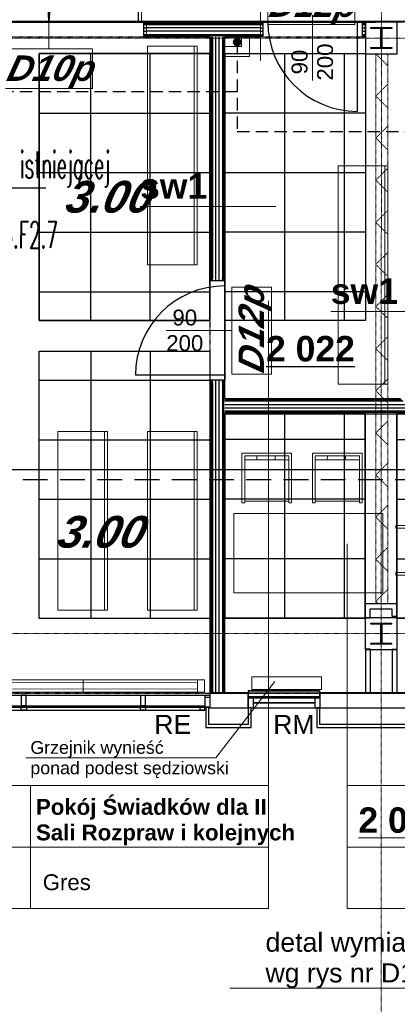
# Model space of a CAD drawing. Header units: millimetres. Extents: x -8838 to 31257, y -6224 to 3754.
# Tile 79 of 185: x 2123 to 2503, y -5637 to -4645. Entities that reach past the tile are written whole.
import ezdxf
from ezdxf.enums import TextEntityAlignment as Align

# ---------------------------------------------------------------- set-up
doc = ezdxf.new("R2010")
doc.units = ezdxf.units.MM
doc.header["$LTSCALE"] = 10
doc.header["$MEASUREMENT"] = 0
for name, pattern in [('DASHED', [0.75, 0.5, -0.25]), ('HIDDEN', [0.375, 0.25, -0.125]), ('rzut 2 pietra$0$ArchiTECH.PC 1. Line Type', [0.004, 0.003, -0.001]), ('rzut 2 pietra$0$ArchiTECH.PC 3. Line Type', [0.0013, 0.0003, -0.001]), ('rzut 2 pietra$0$ArchiTECH.PC 4. Line Type', [0.0028, 0.0003, -0.0025]), ('rzut 2 pietra$0$ArchiTECH.PC 5. Line Type', [0.0053, 0.003, -0.001, 0.0003, -0.001]), ('rzut 2 pietra$0$ArchiTECH.PC Solid Line Type', [0]), ('SUFIT_2 PIETRO$0$ArchiTECH.PC 1. Line Type', [0.004, 0.003, -0.001]), ('SUFIT_2 PIETRO$0$ArchiTECH.PC Solid Line Type', [0])]:
    doc.linetypes.add(name, pattern=pattern)
for name, color, linetype, lineweight in [('_Etap_5_opis', 7, 'CONTINUOUS', 30), ('IS_ARCH', 254, 'CONTINUOUS', 18), ('IS_FREON_GAZ', 22, 'DASHED', 30), ('IS_HC_FREON_CIECZ', 22, 'CONTINUOUS', 30), ('IS_UWAGI', 40, 'CONTINUOUS', 18)]:
    doc.layers.add(name, color=color, linetype=linetype, lineweight=lineweight)
for name, color, linetype in [('IS_WK_KAN_SKROPLINY', 103, 'HIDDEN'), ('SUFIT_2 PIETRO$0$ELEM KONSTRUKCJI - inwent', 254, 'CONTINUOUS'), ('SUFIT_2 PIETRO$0$INWENTARYZACJA', 254, 'CONTINUOUS'), ('SUFIT_2 PIETRO$0$Kalka 1', 254, 'CONTINUOUS'), ('SUFIT_2 PIETRO$0$Layer79', 254, 'CONTINUOUS'), ('SUFIT_2 PIETRO$0$nr pom PB', 254, 'CONTINUOUS'), ('SUFIT_2 PIETRO$0$sciany projektowane', 254, 'CONTINUOUS'), ('SUFIT_2 PIETRO$0$SUFIT NOWY 39', 254, 'CONTINUOUS'), ('SUFIT_2 PIETRO$0$TYP SUFITÓW_NOWYCH', 254, 'CONTINUOUS')]:
    doc.layers.add(name, color=color, linetype=linetype)
doc.styles.add('romans1', font='simplex.shx', dxfattribs={"width": 0.8})
doc.styles.add('rzut 2 pietra$0$ArchiTECHStyle1', font='arial.ttf', dxfattribs={"height": 0.16})
doc.styles.add('rzut 2 pietra$0$ArchiTECHStyle2', font='arialbd.ttf', dxfattribs={"height": 0.192})
doc.styles.add('rzut 2 pietra$0$ArchiTECHStyle4', font='arialbi.ttf', dxfattribs={"oblique": 15, "height": 0.256})
doc.styles.add('SUFIT_2 PIETRO$0$ArchiTECHStyle1', font='arialbi.ttf', dxfattribs={"oblique": 15, "height": 0.32})
doc.styles.add('SUFIT_2 PIETRO$0$ArchiTECHStyle3', font='arialbd.ttf', dxfattribs={"height": 0.384})

msp = doc.modelspace()

# ---------------------------------------------------------------- hatches: boundary and pattern name
at = {"layer": 'IS_WK_KAN_SKROPLINY', "linetype": 'ByBlock', "lineweight": 30, "ltscale": 3}
msp.add_hatch(color=256, dxfattribs=at).paths.add_polyline_path([(2345.92, -4667.61, 1), (2338.42, -4667.61, 1)])

# ---------------------------------------------------------------- linework, layer by layer
at = {"layer": '_Etap_5_opis'}
msp.add_line((2021.68, -4814.27), (2149.57, -4814.27), dxfattribs=at)
at = {"layer": 'IS_ARCH', "linetype": 'rzut 2 pietra$0$ArchiTECH.PC 5. Line Type'}
for p, q in [((2487.47, -3083.97), (2487.16, -6166.26)), ((-3569.55, -4662.89), (8377.9, -4664.09)), ((-3569.09, -5262.89), (7882.41, -5264.04))]:
    msp.add_line(p, q, dxfattribs=at)
at = {"layer": 'IS_ARCH', "linetype": 'rzut 2 pietra$0$ArchiTECH.PC Solid Line Type'}
for p, q in [((2365.73, -4686.25), (2365.73, -4549.5)), ((2245.74, -4647.35), (2245.74, -4554.35)), ((2152.74, -4674.35), (2152.74, -4602.35)), ((2373.06, -4649.85), (2373.06, -4609.85)), ((2460.64, -4609.85), (2460.64, -4649.85)), ((2418.06, -4640.62), (2418.06, -4706.32)), ((2054.74, -4647.35), (2250.74, -4647.35)), ((2250.74, -4647.35), (2054.74, -4647.35)), ((2054.74, -4647.35), (2250.74, -4647.35)), ((2252.74, -4647.35), (2250.74, -4647.35)), ((2250.74, -4647.35), (2250.74, -4648.6)), ((2250.74, -4648.6), (2252.74, -4648.6)), ((2250.74, -4648.6), (2250.74, -4649.85)), ((2250.74, -4649.85), (2252.74, -4649.85)), ((2250.74, -4649.85), (2250.74, -4652.35)), ((2366.06, -4647.35), (2252.74, -4647.35)), ((2252.74, -4648.6), (2366.06, -4648.6)), ((2252.74, -4649.85), (2366.06, -4649.85)), ((2366.06, -4647.35), (2368.06, -4647.35)), ((2366.06, -4648.6), (2368.06, -4648.6)), ((2366.06, -4649.85), (2368.06, -4649.85)), ((2368.06, -4647.35), (2368.06, -4648.6)), ((2368.06, -4647.35), (2468.06, -4647.35)), ((2468.06, -4647.35), (2368.06, -4647.35)), ((2468.06, -4647.35), (2368.06, -4647.35)), ((2368.06, -4648.6), (2368.06, -4649.85)), ((2368.06, -4649.85), (2368.06, -4652.35)), ((2460.64, -4649.85), (2373.06, -4649.85)), ((2463.06, -4647.35), (2463.06, -4737.35)), ((2470.06, -4647.35), (2468.06, -4647.35)), ((2468.06, -4647.35), (2468.06, -4648.6)), ((2468.06, -4648.6), (2470.06, -4648.6)), ((2468.06, -4648.6), (2468.06, -4649.85)), ((2468.06, -4649.85), (2470.06, -4649.85)), ((2468.06, -4649.85), (2468.06, -4652.35)), ((2471.24, -4647.35), (2470.06, -4647.35)), ((2470.06, -4648.6), (2471.24, -4648.6)), ((2470.06, -4649.85), (2471.24, -4649.85)), ((2471.24, -4662.35), (2471.24, -4647.35)), ((2503.24, -4647.42), (2471.24, -4647.42)), ((2471.24, -4647.42), (2471.24, -4679.42)), ((2503.24, -4647.42), (2471.24, -4647.42)), ((2471.24, -4647.42), (2471.24, -4679.42)), ((2503.24, -4679.42), (2503.24, -4647.42)), ((2503.24, -4647.42), (2503.24, -4647.42)), ((2503.24, -4679.42), (2503.24, -4647.42)), ((2503.24, -4647.42), (2503.24, -4647.42)), ((2250.74, -4652.35), (2250.74, -4659.85)), ((2250.74, -4653.19), (2252.74, -4653.19)), ((2250.74, -4656.52), (2252.74, -4656.52)), ((2250.74, -4659.85), (2252.74, -4659.85)), ((2250.74, -4659.85), (2250.74, -4661.1)), ((2250.74, -4661.1), (2252.74, -4661.1)), ((2250.74, -4661.1), (2250.74, -4662.35)), ((2366.06, -4653.19), (2252.74, -4653.19)), ((2366.06, -4656.52), (2252.74, -4656.52)), ((2252.74, -4659.85), (2366.06, -4659.85)), ((2252.74, -4661.1), (2366.06, -4661.1)), ((2366.06, -4653.19), (2368.06, -4653.19)), ((2366.06, -4656.52), (2368.06, -4656.52)), ((2366.06, -4659.85), (2368.06, -4659.85)), ((2366.06, -4661.1), (2368.06, -4661.1)), ((2368.06, -4652.35), (2368.06, -4659.85)), ((2368.06, -4659.85), (2368.06, -4661.1)), ((2368.06, -4661.1), (2368.06, -4662.35)), ((2468.06, -4652.35), (2468.06, -4659.85)), ((2468.06, -4653.19), (2470.06, -4653.19)), ((2468.06, -4656.52), (2470.06, -4656.52)), ((2468.06, -4659.85), (2470.06, -4659.85)), ((2468.06, -4659.85), (2468.06, -4661.1)), ((2468.06, -4661.1), (2470.06, -4661.1)), ((2468.06, -4661.1), (2468.06, -4662.35)), ((2471.24, -4653.19), (2470.06, -4653.19)), ((2471.24, -4656.52), (2470.06, -4656.52)), ((2470.06, -4659.85), (2471.24, -4659.85)), ((2470.06, -4661.1), (2471.24, -4661.1)), ((2476.74, -4652.92), (2497.74, -4652.92)), ((2476.74, -4653.92), (2476.74, -4652.92)), ((2476.74, -4652.92), (2497.74, -4652.92)), ((2476.74, -4653.92), (2476.74, -4652.92)), ((2486.74, -4653.92), (2476.74, -4653.92)), ((2486.74, -4653.92), (2476.74, -4653.92)), ((2486.74, -4672.92), (2486.74, -4653.92)), ((2486.74, -4672.92), (2486.74, -4653.92)), ((2497.74, -4653.92), (2487.74, -4653.92)), ((2487.74, -4653.92), (2487.74, -4672.92)), ((2497.74, -4653.92), (2487.74, -4653.92)), ((2487.74, -4653.92), (2487.74, -4672.92)), ((2497.74, -4652.92), (2497.74, -4653.92)), ((2497.74, -4652.92), (2497.74, -4653.92)), ((2250.74, -4662.35), (2252.74, -4662.35)), ((2252.74, -4662.35), (2314.75, -4662.35)), ((2314.75, -4662.35), (2314.75, -4906.21)), ((2316, -4662.35), (2316, -4906.21)), ((2317.25, -4662.35), (2317.25, -4906.21)), ((2320.58, -4906.21), (2320.58, -4662.35)), ((2323.91, -4906.21), (2323.91, -4662.35)), ((2327.25, -4662.35), (2327.25, -4906.21)), ((2328.5, -4662.35), (2328.5, -4906.21)), ((2329.75, -4906.21), (2329.75, -4662.35)), ((2329.75, -4662.35), (2366.06, -4662.35)), ((2368.06, -4662.35), (2366.06, -4662.35)), ((2468.06, -4662.35), (2470.06, -4662.35)), ((2470.06, -4662.35), (2471.24, -4662.35)), ((2108.95, -4674.35), (2196.53, -4674.35)), ((2196.53, -4674.35), (2196.53, -4714.35)), ((2301.76, -4671.84), (2251.76, -4671.84)), ((2251.76, -4671.84), (2251.76, -4891.84)), ((2298.76, -4891.84), (2298.76, -4671.84)), ((2301.76, -4891.84), (2301.76, -4671.84)), ((2471.24, -4679.42), (2503.24, -4679.42)), ((2471.24, -4679.42), (2503.24, -4679.42)), ((2476.74, -4673.92), (2476.74, -4672.92)), ((2476.74, -4672.92), (2486.74, -4672.92)), ((2476.74, -4673.92), (2476.74, -4672.92)), ((2476.74, -4672.92), (2486.74, -4672.92)), ((2497.74, -4673.92), (2476.74, -4673.92)), ((2497.74, -4673.92), (2476.74, -4673.92)), ((2487.74, -4672.92), (2497.74, -4672.92)), ((2487.74, -4672.92), (2497.74, -4672.92)), ((2497.74, -4672.92), (2497.74, -4673.92)), ((2497.74, -4672.92), (2497.74, -4673.92)), ((2196.53, -4714.35), (2108.95, -4714.35)), ((2493.75, -4792.32), (2443.75, -4792.32)), ((2443.75, -4792.32), (2443.75, -5012.32)), ((2490.75, -5012.32), (2490.75, -4792.32)), ((2493.75, -5012.32), (2493.75, -4792.32)), ((2381.17, -4833.04), (2244.42, -4833.04)), ((2251.76, -4891.84), (2301.76, -4891.84)), ((2314.75, -4908.21), (2314.75, -4906.21)), ((2316, -4908.21), (2314.75, -4908.21)), ((2316, -4908.21), (2316, -4906.21)), ((2317.25, -4908.21), (2316, -4908.21)), ((2317.25, -4908.21), (2317.25, -4906.21)), ((2324.75, -4908.21), (2317.25, -4908.21)), ((2320.58, -4908.21), (2320.58, -4906.21)), ((2323.91, -4908.21), (2323.91, -4906.21)), ((2327.25, -4908.21), (2324.75, -4908.21)), ((2327.25, -4908.21), (2327.25, -4906.21)), ((2328.5, -4908.21), (2327.25, -4908.21)), ((2328.5, -4908.21), (2328.5, -4906.21)), ((2329.75, -4908.21), (2328.5, -4908.21)), ((2329.75, -4906.21), (2329.75, -4908.21)), ((2329.75, -4908.21), (2329.75, -5008.21)), ((2329.75, -5008.21), (2329.75, -4908.21)), ((2329.75, -5008.21), (2329.75, -4908.21)), ((2336.85, -5002), (2336.85, -4914.42)), ((2336.85, -4914.42), (2376.85, -4914.42)), ((2376.85, -4914.42), (2376.85, -5002)), ((2373.56, -5416.5), (2373.56, -4928.32)), ((2573.17, -4938.96), (2436.42, -4938.96)), ((2336.85, -4958.21), (2270.78, -4958.21)), ((2329.75, -5003.21), (2239.75, -5003.21)), ((2316, -5008.21), (2314.75, -5008.21)), ((2314.75, -5008.21), (2314.75, -5010.21)), ((2317.25, -5008.21), (2316, -5008.21)), ((2316, -5010.21), (2316, -5008.21)), ((2324.75, -5008.21), (2317.25, -5008.21)), ((2317.25, -5010.21), (2317.25, -5008.21)), ((2320.58, -5010.21), (2320.58, -5008.21)), ((2323.91, -5010.21), (2323.91, -5008.21)), ((2327.25, -5008.21), (2324.75, -5008.21)), ((2328.5, -5008.21), (2327.25, -5008.21)), ((2327.25, -5010.21), (2327.25, -5008.21)), ((2329.75, -5008.21), (2328.5, -5008.21)), ((2328.5, -5010.21), (2328.5, -5008.21)), ((2329.75, -5010.21), (2329.75, -5008.21)), ((2376.85, -5002), (2336.85, -5002)), ((2314.75, -5010.21), (2314.75, -5323.56)), ((2316, -5010.21), (2316, -5323.56)), ((2317.25, -5010.21), (2317.25, -5323.56)), ((2320.58, -5323.56), (2320.58, -5010.21)), ((2323.91, -5323.56), (2323.91, -5010.21)), ((2327.25, -5010.21), (2327.25, -5323.56)), ((2328.5, -5010.21), (2328.5, -5323.56)), ((2329.75, -5026.96), (2329.75, -5010.21)), ((2443.75, -5012.32), (2493.75, -5012.32)), ((2506.75, -5026.96), (2329.75, -5026.96)), ((2508, -5028.21), (2329.75, -5028.21)), ((2509.25, -5029.46), (2329.75, -5029.46)), ((2329.75, -5032.79), (2512.58, -5032.79)), ((2329.75, -5036.13), (2515.91, -5036.13)), ((2519.25, -5039.46), (2329.75, -5039.46)), ((2520.5, -5040.71), (2329.75, -5040.71)), ((2329.75, -5041.96), (2521.75, -5041.96)), ((2329.75, -5323.56), (2329.75, -5041.96)), ((2211.76, -5059.85), (2161.76, -5059.85)), ((2161.76, -5059.85), (2161.76, -5239.85)), ((2208.76, -5239.85), (2208.76, -5059.85)), ((2211.76, -5239.85), (2211.76, -5059.85)), ((2301.76, -5059.85), (2251.76, -5059.85)), ((2251.76, -5059.85), (2251.76, -5239.85)), ((2298.76, -5239.85), (2298.76, -5059.85)), ((2301.76, -5239.85), (2301.76, -5059.85)), ((2346.99, -5131.69), (2346.99, -5081.69)), ((2346.99, -5081.69), (2396.99, -5081.69)), ((2394.26, -5084.42), (2349.72, -5084.42)), ((2349.72, -5084.42), (2349.72, -5131.69)), ((2362.08, -5084.42), (2361.99, -5088.33)), ((2380.26, -5088.33), (2380.26, -5084.42)), ((2394.26, -5131.69), (2394.26, -5084.42)), ((2396.99, -5081.69), (2396.99, -5131.69)), ((2417.9, -5131.69), (2417.9, -5081.69)), ((2417.9, -5081.69), (2467.9, -5081.69)), ((2465.18, -5084.42), (2420.63, -5084.42)), ((2420.63, -5084.42), (2420.63, -5131.69)), ((2432.99, -5084.42), (2432.9, -5088.33)), ((2451.18, -5088.33), (2451.18, -5084.42)), ((2465.18, -5131.69), (2465.18, -5084.42)), ((2467.9, -5081.69), (2467.9, -5131.69)), ((2349.63, -5088.33), (2394.26, -5088.33)), ((2420.54, -5088.33), (2465.18, -5088.33)), ((2349.72, -5131.69), (2346.99, -5131.69)), ((2349.72, -5129.87), (2394.26, -5129.87)), ((2396.99, -5131.69), (2394.26, -5131.69)), ((2420.63, -5131.69), (2417.9, -5131.69)), ((2420.63, -5129.87), (2465.18, -5129.87)), ((2467.9, -5131.69), (2465.18, -5131.69)), ((2488.75, -5142.5), (2338.75, -5142.5)), ((2338.75, -5142.5), (2338.75, -5222.5)), ((2488.75, -5222.5), (2488.75, -5142.5)), ((2501.99, -5154.52), (2551.99, -5154.52)), ((2501.99, -5157.24), (2501.99, -5154.52)), ((2549.26, -5157.24), (2501.99, -5157.24)), ((2452.99, -5416.5), (2452.99, -5173.03)), ((2501.99, -5204.52), (2501.99, -5201.79)), ((2501.99, -5201.79), (2549.26, -5201.79)), ((2551.99, -5204.52), (2501.99, -5204.52)), ((2338.75, -5222.5), (2488.75, -5222.5)), ((2502.86, -5233.51), (2471.18, -5233.51)), ((2471.18, -5233.51), (2471.18, -5247.42)), ((2502.86, -5245.76), (2502.86, -5233.51)), ((2161.76, -5239.85), (2211.76, -5239.85)), ((2251.76, -5239.85), (2301.76, -5239.85)), ((2476.18, -5238.51), (2497.86, -5238.51)), ((2476.18, -5247.42), (2476.18, -5238.51)), ((2497.86, -5238.51), (2497.86, -5245.76)), ((2497.86, -5245.76), (2502.86, -5245.76)), ((2471.18, -5247.42), (2476.18, -5247.42)), ((2503.18, -5247.42), (2471.18, -5247.42)), ((2471.18, -5247.42), (2471.18, -5279.42)), ((2503.18, -5247.42), (2471.18, -5247.42)), ((2471.18, -5247.42), (2471.18, -5279.42)), ((2476.68, -5252.92), (2497.68, -5252.92)), ((2476.68, -5253.92), (2476.68, -5252.92)), ((2476.68, -5252.92), (2497.68, -5252.92)), ((2476.68, -5253.92), (2476.68, -5252.92)), ((2486.68, -5253.92), (2476.68, -5253.92)), ((2486.68, -5253.92), (2476.68, -5253.92)), ((2486.68, -5272.92), (2486.68, -5253.92)), ((2486.68, -5272.92), (2486.68, -5253.92)), ((2497.68, -5253.92), (2487.68, -5253.92)), ((2487.68, -5253.92), (2487.68, -5272.92)), ((2497.68, -5253.92), (2487.68, -5253.92)), ((2487.68, -5253.92), (2487.68, -5272.92)), ((2497.68, -5252.92), (2497.68, -5253.92)), ((2497.68, -5252.92), (2497.68, -5253.92)), ((2503.18, -5279.42), (2503.18, -5247.42)), ((2503.18, -5247.42), (2503.18, -5247.42)), ((2503.18, -5279.42), (2503.18, -5247.42)), ((2503.18, -5247.42), (2503.18, -5247.42)), ((2476.68, -5273.92), (2476.68, -5272.92)), ((2476.68, -5272.92), (2486.68, -5272.92)), ((2476.68, -5273.92), (2476.68, -5272.92)), ((2476.68, -5272.92), (2486.68, -5272.92)), ((2497.68, -5273.92), (2476.68, -5273.92)), ((2497.68, -5273.92), (2476.68, -5273.92)), ((2487.68, -5272.92), (2497.68, -5272.92)), ((2487.68, -5272.92), (2497.68, -5272.92)), ((2497.68, -5272.92), (2497.68, -5273.92)), ((2497.68, -5272.92), (2497.68, -5273.92)), ((2471.18, -5279.42), (2503.18, -5279.42)), ((2471.18, -5279.42), (2503.18, -5279.42)), ((2476.25, -5279.11), (2471.25, -5279.11)), ((2471.25, -5279.11), (2471.25, -5323.1)), ((2476.25, -5323.1), (2476.25, -5279.11)), ((2503.18, -5279.42), (2498.18, -5279.42)), ((2498.18, -5279.42), (2498.18, -5323.11)), ((2503.18, -5323.11), (2503.18, -5279.42)), ((2309.27, -5310.08), (2009.27, -5310.08)), ((2301.15, -5312.91), (2013.55, -5312.8)), ((2187.23, -5309.86), (2187.23, -5322.86)), ((2302.23, -5309.86), (2187.23, -5309.86)), ((2187.23, -5309.86), (2187.23, -5322.86)), ((2302.23, -5309.86), (2187.23, -5309.86)), ((2302.23, -5322.86), (2302.23, -5309.86)), ((2302.23, -5322.86), (2302.23, -5309.86)), ((2309.27, -5322.58), (2309.27, -5310.08)), ((2320.58, -5388.68), (2379.94, -5311.59)), ((2356.93, -5306.82), (2356.93, -5319.82)), ((2426.93, -5306.82), (2356.93, -5306.82)), ((2356.93, -5306.82), (2356.93, -5319.82)), ((2426.93, -5306.82), (2356.93, -5306.82)), ((2426.93, -5319.82), (2426.93, -5306.82)), ((2426.93, -5319.82), (2426.93, -5306.82)), ((-362.69, -5325.33), (2309.75, -5325.59)), ((2009.27, -5322.58), (2309.27, -5322.58)), ((2301.1, -5319.28), (2013.51, -5319.17)), ((2124.75, -5325.58), (2124.75, -5335.96)), ((2129.86, -5325.58), (2124.75, -5325.58)), ((2129.86, -5335.96), (2129.86, -5325.58)), ((2187.23, -5322.86), (2302.23, -5322.86)), ((2187.23, -5322.86), (2302.23, -5322.86)), ((2244.75, -5325.67), (2244.75, -5335.96)), ((2249.93, -5325.67), (2244.75, -5325.67)), ((2249.93, -5335.96), (2249.93, -5325.67)), ((2309.75, -5325.59), (2309.75, -5337.6)), ((2309.75, -5325.59), (2314.75, -5325.59)), ((2314.75, -5323.09), (2314.74, -5338.09)), ((2353.26, -5323.09), (2314.75, -5323.09)), ((2314.75, -5323.09), (2353.26, -5323.09)), ((2314.75, -5323.49), (2353.26, -5323.49)), ((2314.75, -5323.56), (2329.75, -5323.56)), ((2326.75, -5323.09), (2471.25, -5323.1)), ((2425.18, -5320.99), (2353.18, -5321.04)), ((2353.18, -5321.04), (2353.18, -5323.04)), ((2425.19, -5321.39), (2353.18, -5321.44)), ((2353.18, -5321.44), (2353.18, -5323.44)), ((2353.18, -5323.04), (2353.18, -5328.04)), ((2353.18, -5323.44), (2353.18, -5328.44)), ((2353.26, -5338.09), (2353.26, -5323.09)), ((2353.26, -5323.09), (2353.26, -5323.09)), ((2353.26, -5323.09), (2353.26, -5338.09)), ((2353.26, -5323.49), (2353.26, -5338.49)), ((2356.93, -5319.82), (2426.93, -5319.82)), ((2356.93, -5319.82), (2426.93, -5319.82)), ((2425.18, -5320.99), (2425.19, -5327.99)), ((2425.19, -5321.39), (2425.19, -5328.39)), ((2659.75, -5323.13), (2425.26, -5323.1)), ((2425.26, -5323.1), (2425.26, -5338.1)), ((2425.26, -5323.1), (2659.75, -5323.13)), ((2425.26, -5323.1), (2425.26, -5338.1)), ((2425.26, -5323.5), (2425.26, -5338.5)), ((2425.26, -5323.5), (2659.75, -5323.53)), ((2471.25, -5323.1), (2476.25, -5323.1)), ((2498.18, -5323.11), (2503.18, -5323.11)), ((-362.69, -5335.86), (2309.74, -5336.12)), ((2124.75, -5335.96), (2129.86, -5335.96)), ((2244.75, -5335.96), (2249.93, -5335.96)), ((2309.75, -5327.5), (2314.07, -5327.5)), ((2425.19, -5326.65), (2353.18, -5326.65)), ((2425.23, -5328.04), (2353.23, -5328.09)), ((2353.23, -5328.09), (2353.24, -5338.09)), ((2353.23, -5328.09), (2353.24, -5338.09)), ((2358.23, -5328.09), (2353.23, -5328.09)), ((2425.23, -5328.44), (2353.23, -5328.49)), ((2358.23, -5328.49), (2353.23, -5328.49)), ((2353.23, -5328.49), (2353.24, -5338.49)), ((2353.23, -5328.49), (2353.24, -5338.49)), ((2358.23, -5328.09), (2358.24, -5338.09)), ((2358.23, -5328.49), (2358.24, -5338.49)), ((2420.23, -5333.04), (2358.23, -5333.09)), ((2420.23, -5333.45), (2358.23, -5333.49)), ((2420.23, -5328.04), (2420.23, -5338.04)), ((2425.23, -5328.04), (2420.23, -5328.04)), ((2425.23, -5328.44), (2420.23, -5328.44)), ((2420.23, -5328.44), (2420.23, -5338.44)), ((2425.23, -5328.04), (2425.23, -5338.04)), ((2425.23, -5328.04), (2425.23, -5338.04)), ((2425.23, -5328.44), (2425.23, -5338.44)), ((2425.23, -5328.44), (2425.23, -5338.44)), ((-362.69, -5337.33), (2309.74, -5337.6)), ((-362.69, -5340.33), (2309.74, -5340.59)), ((2309.74, -5338), (-357.68, -5338)), ((-357.68, -5340.73), (2309.74, -5340.73)), ((2124.85, -5340.73), (2124.85, -5337.58)), ((2124.85, -5337.58), (2129.95, -5337.58)), ((2129.95, -5340.73), (2124.85, -5340.73)), ((2129.95, -5337.58), (2129.95, -5340.73)), ((2244.74, -5340.73), (2244.74, -5337.58)), ((2244.74, -5337.58), (2249.75, -5337.58)), ((2249.75, -5340.73), (2244.74, -5340.73)), ((2249.75, -5337.58), (2249.75, -5340.73)), ((2304.78, -5340.73), (2304.78, -5337.58)), ((2304.78, -5337.58), (2309.74, -5337.58)), ((2309.74, -5340.73), (2304.78, -5340.73)), ((2309.74, -5337.58), (2309.74, -5340.73)), ((2309.74, -5340.73), (2309.74, -5338)), ((2309.75, -5337.6), (2314.74, -5337.6)), ((2313.77, -5337.6), (2310.77, -5337.6)), ((2310.77, -5337.6), (2310.77, -5358.09)), ((2313.77, -5355.09), (2313.77, -5337.6)), ((2314.74, -5338.09), (2353.26, -5338.09)), ((2356.26, -5338.09), (2353.26, -5338.09)), ((2353.26, -5338.09), (2353.26, -5355.09)), ((2356.26, -5358.09), (2356.26, -5338.09)), ((2356.26, -5338.09), (2425.23, -5338.09)), ((2425.26, -5338.1), (2422.26, -5338.1)), ((2422.26, -5338.1), (2422.26, -5358.1)), ((2425.26, -5355.1), (2425.26, -5338.1)), ((2425.26, -5338.1), (2659.74, -5338.13)), ((2425.26, -5338.1), (2425.26, -5338.1)), ((2353.26, -5355.09), (2313.77, -5355.09)), ((2660.77, -5355.1), (2425.26, -5355.1)), ((2310.77, -5358.09), (2356.26, -5358.09)), ((2422.26, -5358.1), (2663.77, -5358.1)), ((2129.31, -5388.68), (2320.58, -5388.68)), ((2014.76, -5416.5), (2373.56, -5416.5)), ((2133.99, -5416.5), (2133.99, -5540.42)), ((2373.56, -5416.5), (2373.56, -5540.42)), ((2452.99, -5416.5), (2811.79, -5416.5)), ((2452.99, -5416.5), (2452.99, -5540.42)), ((2014.76, -5478.46), (2373.56, -5478.46)), ((2452.99, -5478.46), (2811.79, -5478.46)), ((2014.76, -5540.42), (2373.56, -5540.42)), ((2452.99, -5540.42), (2811.79, -5540.42)), ((2755.69, -5620.56), (2334.94, -5620.56))]:
    msp.add_line(p, q, dxfattribs=at)
at = {"layer": 'IS_ARCH', "linetype": 'rzut 2 pietra$0$ArchiTECH.PC 1. Line Type'}
for p, q in [((1197.21, -4647.37), (2481.36, -4647.37)), ((2054.74, -4647.35), (2250.74, -4647.35)), ((2368.06, -4647.35), (2468.06, -4647.35)), ((3693.7, -4647.6), (2493.36, -4647.6)), ((2054.74, -4662.35), (2250.74, -4662.35)), ((2368.06, -4662.35), (2468.06, -4662.35)), ((2314.75, -4908.21), (2314.75, -5008.21)), ((2329.75, -4908.21), (2329.75, -5008.21)), ((-1515.75, -5323.12), (4330.89, -5323.69))]:
    msp.add_line(p, q, dxfattribs=at)
at = {"layer": 'IS_ARCH', "linetype": 'rzut 2 pietra$0$ArchiTECH.PC 4. Line Type'}
for p, q in [((2481.75, -4679.42), (2493.75, -4691.42)), ((2493.75, -4709.85), (2481.75, -4721.85)), ((2481.75, -4721.85), (2493.75, -4733.85)), ((2493.75, -4752.28), (2481.75, -4764.28)), ((2481.75, -4764.28), (2493.75, -4776.28)), ((2493.75, -4794.7), (2481.75, -4806.7)), ((2481.75, -4806.7), (2493.75, -4818.7)), ((2493.75, -4837.13), (2481.75, -4849.13)), ((2481.75, -4849.13), (2493.75, -4861.13)), ((2493.75, -4879.56), (2481.75, -4891.56)), ((2481.75, -4891.56), (2493.75, -4903.56)), ((2493.75, -4921.98), (2481.75, -4933.98)), ((2481.75, -4933.98), (2493.75, -4945.98)), ((2493.75, -4964.41), (2481.75, -4976.41)), ((2481.75, -4976.41), (2493.75, -4988.41)), ((2493.75, -5006.84), (2481.75, -5018.84)), ((2481.75, -5018.84), (2493.75, -5030.84)), ((2493.75, -5049.26), (2481.75, -5061.26)), ((2481.75, -5061.26), (2493.75, -5073.26)), ((2493.75, -5091.69), (2481.75, -5103.69)), ((2481.75, -5103.69), (2493.75, -5115.69)), ((2493.75, -5134.12), (2481.75, -5146.12)), ((2481.75, -5146.12), (2493.75, -5158.12)), ((2493.75, -5176.54), (2481.75, -5188.54)), ((2481.75, -5188.54), (2493.75, -5200.54)), ((2493.75, -5218.97), (2481.75, -5230.97)), ((2481.75, -5230.97), (2484.29, -5233.51))]:
    msp.add_line(p, q, dxfattribs=at)
at = {"layer": 'IS_ARCH', "linetype": 'rzut 2 pietra$0$ArchiTECH.PC 3. Line Type'}
for p, q in [((2481.75, -4679.42), (2493.75, -4679.42)), ((2481.75, -5233.51), (2481.75, -4679.42)), ((2493.75, -4679.42), (2493.75, -5233.51)), ((2493.75, -5233.51), (2481.75, -5233.51))]:
    msp.add_line(p, q, dxfattribs=at)
at = {"layer": 'IS_ARCH', "linetype": 'rzut 2 pietra$0$ArchiTECH.PC Solid Line Type'}
for centre, radius, start, end in [((2059.74, -4647.35), 93, 0, 90), ((2245.74, -4647.35), 93, 90, 180), ((2463.06, -4647.35), 90, 180, 270), ((2329.75, -5003.21), 90, 90, 180)]:
    msp.add_arc(centre, radius, start, end, dxfattribs=at)
at = {"layer": 'IS_FREON_GAZ', "ltscale": 5}
msp.add_lwpolyline([(2526.37, -5108.49), (1361, -5108.49), (1361, -4882.84), (1351.02, -4882.84)], dxfattribs=at)
at = {"layer": 'IS_HC_FREON_CIECZ'}
msp.add_lwpolyline([(2537.37, -5098.49), (1371, -5098.49), (1371, -4872.84), (1351.02, -4872.84)], dxfattribs=at)
at = {"layer": 'IS_UWAGI'}
for points in [[(2337.75, -4672.11), (2346.67, -4672.11), (2346.67, -4663.48)], [(2337.75, -4682.11), (2354.67, -4682.11), (2354.67, -4663.49)], [(2346.67, -4672.11), (2329.75, -4672.11)], [(2346.67, -4682.11), (2329.75, -4682.11)]]:
    msp.add_lwpolyline(points, dxfattribs=at)
at = {"layer": 'IS_WK_KAN_SKROPLINY', "lineweight": 30, "ltscale": 5}
for points in [[(2342.17, -4667.61), (2342.17, -4717.61), (1351.02, -4717.61), (1351.02, -4827.84)], [(2342.17, -4667.61), (2342.17, -4757.61), (3536.04, -4757.61), (3536.04, -4859.08)]]:
    msp.add_lwpolyline(points, dxfattribs=at)
at = {"layer": 'IS_WK_KAN_SKROPLINY', "linetype": 'ByBlock', "lineweight": 30, "ltscale": 3}
msp.add_circle((2342.17, -4667.61), 3.75, dxfattribs=at)
at = {"layer": 'SUFIT_2 PIETRO$0$ELEM KONSTRUKCJI - inwent', "linetype": 'SUFIT_2 PIETRO$0$ArchiTECH.PC Solid Line Type'}
for p, q in [((2503.24, -4647.42), (2471.24, -4647.42)), ((2471.24, -4647.42), (2471.24, -4679.42)), ((2503.24, -4679.42), (2503.24, -4647.42)), ((2503.24, -4647.42), (2503.24, -4647.42)), ((2476.74, -4652.92), (2497.74, -4652.92)), ((2476.74, -4653.92), (2476.74, -4652.92)), ((2476.74, -4652.92), (2497.74, -4652.92)), ((2476.74, -4653.92), (2476.74, -4652.92)), ((2486.74, -4653.92), (2476.74, -4653.92)), ((2486.74, -4653.92), (2476.74, -4653.92)), ((2486.74, -4672.92), (2486.74, -4653.92)), ((2486.74, -4672.92), (2486.74, -4653.92)), ((2497.74, -4653.92), (2487.74, -4653.92)), ((2487.74, -4653.92), (2487.74, -4672.92)), ((2497.74, -4653.92), (2487.74, -4653.92)), ((2487.74, -4653.92), (2487.74, -4672.92)), ((2497.74, -4652.92), (2497.74, -4653.92)), ((2497.74, -4652.92), (2497.74, -4653.92)), ((2471.24, -4679.42), (2503.24, -4679.42)), ((2476.74, -4673.92), (2476.74, -4672.92)), ((2476.74, -4672.92), (2486.74, -4672.92)), ((2476.74, -4673.92), (2476.74, -4672.92)), ((2476.74, -4672.92), (2486.74, -4672.92)), ((2497.74, -4673.92), (2476.74, -4673.92)), ((2497.74, -4673.92), (2476.74, -4673.92)), ((2487.74, -4672.92), (2497.74, -4672.92)), ((2487.74, -4672.92), (2497.74, -4672.92)), ((2497.74, -4672.92), (2497.74, -4673.92)), ((2497.74, -4672.92), (2497.74, -4673.92)), ((2503.18, -5247.42), (2471.18, -5247.42)), ((2471.18, -5247.42), (2471.18, -5279.42)), ((2476.68, -5252.92), (2497.68, -5252.92)), ((2476.68, -5253.92), (2476.68, -5252.92)), ((2476.68, -5252.92), (2497.68, -5252.92)), ((2476.68, -5253.92), (2476.68, -5252.92)), ((2486.68, -5253.92), (2476.68, -5253.92)), ((2486.68, -5253.92), (2476.68, -5253.92)), ((2486.68, -5272.92), (2486.68, -5253.92)), ((2486.68, -5272.92), (2486.68, -5253.92)), ((2497.68, -5253.92), (2487.68, -5253.92)), ((2487.68, -5253.92), (2487.68, -5272.92)), ((2497.68, -5253.92), (2487.68, -5253.92)), ((2487.68, -5253.92), (2487.68, -5272.92)), ((2497.68, -5252.92), (2497.68, -5253.92)), ((2497.68, -5252.92), (2497.68, -5253.92)), ((2503.18, -5279.42), (2503.18, -5247.42)), ((2503.18, -5247.42), (2503.18, -5247.42)), ((2476.68, -5273.92), (2476.68, -5272.92)), ((2476.68, -5272.92), (2486.68, -5272.92)), ((2476.68, -5273.92), (2476.68, -5272.92)), ((2476.68, -5272.92), (2486.68, -5272.92)), ((2497.68, -5273.92), (2476.68, -5273.92)), ((2497.68, -5273.92), (2476.68, -5273.92)), ((2487.68, -5272.92), (2497.68, -5272.92)), ((2487.68, -5272.92), (2497.68, -5272.92)), ((2497.68, -5272.92), (2497.68, -5273.92)), ((2497.68, -5272.92), (2497.68, -5273.92)), ((2471.18, -5279.42), (2503.18, -5279.42))]:
    msp.add_line(p, q, dxfattribs=at)
at = {"layer": 'SUFIT_2 PIETRO$0$INWENTARYZACJA', "linetype": 'SUFIT_2 PIETRO$0$ArchiTECH.PC 1. Line Type'}
for p, q in [((1197.21, -4647.37), (2481.36, -4647.37)), ((3693.7, -4647.6), (2493.36, -4647.6)), ((-1515.75, -5323.12), (4330.89, -5323.69))]:
    msp.add_line(p, q, dxfattribs=at)
at = {"layer": 'SUFIT_2 PIETRO$0$INWENTARYZACJA', "linetype": 'SUFIT_2 PIETRO$0$ArchiTECH.PC Solid Line Type'}
for p, q in [((2502.86, -5233.51), (2471.18, -5233.51)), ((2471.18, -5233.51), (2471.18, -5247.42)), ((2502.86, -5245.76), (2502.86, -5233.51)), ((2476.18, -5238.51), (2497.86, -5238.51)), ((2476.18, -5247.42), (2476.18, -5238.51)), ((2497.86, -5238.51), (2497.86, -5245.76)), ((2497.86, -5245.76), (2502.86, -5245.76)), ((2471.18, -5247.42), (2476.18, -5247.42)), ((2476.25, -5279.11), (2471.25, -5279.11)), ((2471.25, -5279.11), (2471.25, -5323.1)), ((2476.25, -5323.1), (2476.25, -5279.11)), ((2503.18, -5279.42), (2498.18, -5279.42)), ((2498.18, -5279.42), (2498.18, -5323.11)), ((2503.18, -5323.11), (2503.18, -5279.42)), ((-362.69, -5325.33), (2309.75, -5325.59)), ((2129.86, -5325.58), (2124.75, -5325.58)), ((2124.75, -5325.58), (2124.75, -5335.96)), ((2129.86, -5335.96), (2129.86, -5325.58)), ((2249.93, -5325.67), (2244.75, -5325.67)), ((2244.75, -5325.67), (2244.75, -5335.96)), ((2249.93, -5335.96), (2249.93, -5325.67)), ((2314.75, -5323.09), (2314.74, -5338.09)), ((2353.26, -5323.09), (2314.75, -5323.09)), ((2314.75, -5323.09), (2353.26, -5323.09)), ((2314.75, -5323.49), (2353.26, -5323.49)), ((2326.75, -5323.09), (2471.25, -5323.1)), ((2425.18, -5320.99), (2353.18, -5321.04)), ((2353.18, -5321.04), (2353.18, -5323.04)), ((2425.19, -5321.39), (2353.18, -5321.44)), ((2353.18, -5321.44), (2353.18, -5323.44)), ((2353.18, -5323.04), (2353.18, -5328.04)), ((2353.18, -5323.44), (2353.18, -5328.44)), ((2353.26, -5338.09), (2353.26, -5323.09)), ((2353.26, -5323.09), (2353.26, -5323.09)), ((2353.26, -5323.09), (2353.26, -5338.09)), ((2353.26, -5323.49), (2353.26, -5338.49)), ((2425.18, -5320.99), (2425.19, -5327.99)), ((2425.19, -5321.39), (2425.19, -5328.39)), ((2659.75, -5323.13), (2425.26, -5323.1)), ((2425.26, -5323.1), (2425.26, -5338.1)), ((2425.26, -5323.1), (2425.26, -5338.1)), ((2425.26, -5323.1), (2659.75, -5323.13)), ((2425.26, -5323.5), (2659.75, -5323.53)), ((2425.26, -5323.5), (2425.26, -5338.5)), ((2471.25, -5323.1), (2476.25, -5323.1)), ((2498.18, -5323.11), (2503.18, -5323.11)), ((-362.69, -5335.86), (2309.74, -5336.12)), ((2124.75, -5335.96), (2129.86, -5335.96)), ((2244.75, -5335.96), (2249.93, -5335.96)), ((2425.23, -5328.04), (2353.23, -5328.09)), ((2358.23, -5328.09), (2353.23, -5328.09)), ((2353.23, -5328.09), (2353.24, -5338.09)), ((2353.23, -5328.09), (2353.24, -5338.09)), ((2425.23, -5328.44), (2353.23, -5328.49)), ((2353.23, -5328.49), (2353.24, -5338.49)), ((2353.23, -5328.49), (2353.24, -5338.49)), ((2358.23, -5328.49), (2353.23, -5328.49)), ((2358.23, -5328.09), (2358.24, -5338.09)), ((2358.23, -5328.49), (2358.24, -5338.49)), ((2420.23, -5333.04), (2358.23, -5333.09)), ((2420.23, -5333.45), (2358.23, -5333.49)), ((2425.23, -5328.04), (2420.23, -5328.04)), ((2420.23, -5328.04), (2420.23, -5338.04)), ((2420.23, -5328.44), (2420.23, -5338.44)), ((2425.23, -5328.44), (2420.23, -5328.44)), ((2425.23, -5328.04), (2425.23, -5338.04)), ((2425.23, -5328.04), (2425.23, -5338.04)), ((2425.23, -5328.44), (2425.23, -5338.44)), ((2425.23, -5328.44), (2425.23, -5338.44)), ((-362.69, -5337.33), (2309.74, -5337.6)), ((-362.69, -5340.33), (2309.74, -5340.59)), ((2309.74, -5338), (-357.68, -5338)), ((-357.68, -5340.73), (2309.74, -5340.73)), ((2124.85, -5337.58), (2129.95, -5337.58)), ((2124.85, -5340.73), (2124.85, -5337.58)), ((2129.95, -5340.73), (2124.85, -5340.73)), ((2129.95, -5337.58), (2129.95, -5340.73)), ((2244.74, -5337.58), (2249.75, -5337.58)), ((2244.74, -5340.73), (2244.74, -5337.58)), ((2249.75, -5340.73), (2244.74, -5340.73)), ((2249.75, -5337.58), (2249.75, -5340.73)), ((2304.78, -5337.58), (2309.74, -5337.58)), ((2304.78, -5340.73), (2304.78, -5337.58)), ((2309.74, -5340.73), (2304.78, -5340.73)), ((2309.74, -5337.58), (2309.74, -5340.73)), ((2309.74, -5340.73), (2309.74, -5338)), ((2313.77, -5337.6), (2310.77, -5337.6)), ((2310.77, -5337.6), (2310.77, -5358.09)), ((2313.77, -5355.09), (2313.77, -5337.6)), ((2314.74, -5338.09), (2353.26, -5338.09)), ((2356.26, -5338.09), (2353.26, -5338.09)), ((2353.26, -5338.09), (2353.26, -5355.09)), ((2356.26, -5358.09), (2356.26, -5338.09)), ((2425.26, -5338.1), (2422.26, -5338.1)), ((2422.26, -5338.1), (2422.26, -5358.1)), ((2425.26, -5355.1), (2425.26, -5338.1)), ((2425.26, -5338.1), (2659.74, -5338.13)), ((2425.26, -5338.1), (2425.26, -5338.1)), ((2353.26, -5355.09), (2313.77, -5355.09)), ((2660.77, -5355.1), (2425.26, -5355.1)), ((2310.77, -5358.09), (2356.26, -5358.09)), ((2422.26, -5358.1), (2663.77, -5358.1))]:
    msp.add_line(p, q, dxfattribs=at)
at = {"layer": 'SUFIT_2 PIETRO$0$Kalka 1', "linetype": 'SUFIT_2 PIETRO$0$ArchiTECH.PC Solid Line Type'}
for p, q in [((2503.24, -4647.42), (2471.24, -4647.42)), ((2471.24, -4647.42), (2471.24, -4679.42)), ((2503.24, -4679.42), (2503.24, -4647.42)), ((2503.24, -4647.42), (2503.24, -4647.42)), ((2471.24, -4679.42), (2503.24, -4679.42)), ((2503.18, -5247.42), (2471.18, -5247.42)), ((2471.18, -5247.42), (2471.18, -5279.42)), ((2503.18, -5279.42), (2503.18, -5247.42)), ((2503.18, -5247.42), (2503.18, -5247.42)), ((2471.18, -5279.42), (2503.18, -5279.42))]:
    msp.add_line(p, q, dxfattribs=at)
at = {"layer": 'SUFIT_2 PIETRO$0$Layer79', "linetype": 'SUFIT_2 PIETRO$0$ArchiTECH.PC Solid Line Type'}
for p, q in [((2309.75, -5325.59), (2314.75, -5325.59)), ((2309.75, -5325.59), (2309.75, -5337.6)), ((2309.75, -5327.5), (2314.07, -5327.5)), ((2309.75, -5337.6), (2314.74, -5337.6)), ((2356.26, -5338.09), (2425.23, -5338.09))]:
    msp.add_line(p, q, dxfattribs=at)
at = {"layer": 'SUFIT_2 PIETRO$0$sciany projektowane', "linetype": 'SUFIT_2 PIETRO$0$ArchiTECH.PC Solid Line Type'}
for p, q in [((2242.74, -4647.35), (2242.74, -4557.35)), ((2057.74, -4647.35), (2247.74, -4647.35)), ((2247.74, -4647.35), (2057.74, -4647.35)), ((2057.74, -4647.35), (2247.74, -4647.35)), ((2249.74, -4647.35), (2247.74, -4647.35)), ((2247.74, -4647.35), (2247.74, -4648.6)), ((2247.74, -4648.6), (2249.74, -4648.6)), ((2247.74, -4648.6), (2247.74, -4649.85)), ((2247.74, -4649.85), (2249.74, -4649.85)), ((2247.74, -4649.85), (2247.74, -4652.35)), ((2366.06, -4647.35), (2249.74, -4647.35)), ((2249.74, -4648.6), (2366.06, -4648.6)), ((2249.74, -4649.85), (2366.06, -4649.85)), ((2366.06, -4647.35), (2368.06, -4647.35)), ((2366.06, -4648.6), (2368.06, -4648.6)), ((2366.06, -4649.85), (2368.06, -4649.85)), ((2368.06, -4647.35), (2368.06, -4648.6)), ((2368.06, -4647.35), (2468.06, -4647.35)), ((2468.06, -4647.35), (2368.06, -4647.35)), ((2468.06, -4647.35), (2368.06, -4647.35)), ((2368.06, -4648.6), (2368.06, -4649.85)), ((2368.06, -4649.85), (2368.06, -4652.35)), ((2463.06, -4647.35), (2463.06, -4737.35)), ((2470.06, -4647.35), (2468.06, -4647.35)), ((2468.06, -4647.35), (2468.06, -4648.6)), ((2468.06, -4648.6), (2470.06, -4648.6)), ((2468.06, -4648.6), (2468.06, -4649.85)), ((2468.06, -4649.85), (2470.06, -4649.85)), ((2468.06, -4649.85), (2468.06, -4652.35)), ((2471.24, -4647.35), (2470.06, -4647.35)), ((2470.06, -4648.6), (2471.24, -4648.6)), ((2470.06, -4649.85), (2471.24, -4649.85)), ((2471.24, -4662.35), (2471.24, -4647.35)), ((2247.74, -4652.35), (2247.74, -4659.85)), ((2247.74, -4653.19), (2249.74, -4653.19)), ((2247.74, -4656.52), (2249.74, -4656.52)), ((2247.74, -4659.85), (2249.74, -4659.85)), ((2247.74, -4659.85), (2247.74, -4661.1)), ((2247.74, -4661.1), (2249.74, -4661.1)), ((2247.74, -4661.1), (2247.74, -4662.35)), ((2366.06, -4653.19), (2249.74, -4653.19)), ((2366.06, -4656.52), (2249.74, -4656.52)), ((2249.74, -4659.85), (2366.06, -4659.85)), ((2249.74, -4661.1), (2366.06, -4661.1)), ((2366.06, -4653.19), (2368.06, -4653.19)), ((2366.06, -4656.52), (2368.06, -4656.52)), ((2366.06, -4659.85), (2368.06, -4659.85)), ((2366.06, -4661.1), (2368.06, -4661.1)), ((2368.06, -4652.35), (2368.06, -4659.85)), ((2368.06, -4659.85), (2368.06, -4661.1)), ((2368.06, -4661.1), (2368.06, -4662.35)), ((2468.06, -4652.35), (2468.06, -4659.85)), ((2468.06, -4653.19), (2470.06, -4653.19)), ((2468.06, -4656.52), (2470.06, -4656.52)), ((2468.06, -4659.85), (2470.06, -4659.85)), ((2468.06, -4659.85), (2468.06, -4661.1)), ((2468.06, -4661.1), (2470.06, -4661.1)), ((2468.06, -4661.1), (2468.06, -4662.35)), ((2471.24, -4653.19), (2470.06, -4653.19)), ((2471.24, -4656.52), (2470.06, -4656.52)), ((2470.06, -4659.85), (2471.24, -4659.85)), ((2470.06, -4661.1), (2471.24, -4661.1)), ((2247.74, -4662.35), (2249.74, -4662.35)), ((2249.74, -4662.35), (2314.75, -4662.35)), ((2314.75, -4662.35), (2314.75, -4906.21)), ((2316, -4662.35), (2316, -4906.21)), ((2317.25, -4662.35), (2317.25, -4906.21)), ((2320.58, -4906.21), (2320.58, -4662.35)), ((2323.91, -4906.21), (2323.91, -4662.35)), ((2327.25, -4662.35), (2327.25, -4906.21)), ((2328.5, -4662.35), (2328.5, -4906.21)), ((2329.75, -4662.35), (2366.06, -4662.35)), ((2329.75, -4906.21), (2329.75, -4662.35)), ((2368.06, -4662.35), (2366.06, -4662.35)), ((2468.06, -4662.35), (2470.06, -4662.35)), ((2470.06, -4662.35), (2471.24, -4662.35)), ((2314.75, -4908.21), (2314.75, -4906.21)), ((2316, -4908.21), (2314.75, -4908.21)), ((2316, -4908.21), (2316, -4906.21)), ((2317.25, -4908.21), (2316, -4908.21)), ((2317.25, -4908.21), (2317.25, -4906.21)), ((2324.75, -4908.21), (2317.25, -4908.21)), ((2320.58, -4908.21), (2320.58, -4906.21)), ((2323.91, -4908.21), (2323.91, -4906.21)), ((2327.25, -4908.21), (2324.75, -4908.21)), ((2327.25, -4908.21), (2327.25, -4906.21)), ((2328.5, -4908.21), (2327.25, -4908.21)), ((2328.5, -4908.21), (2328.5, -4906.21)), ((2329.75, -4908.21), (2328.5, -4908.21)), ((2329.75, -4906.21), (2329.75, -4908.21)), ((2329.75, -4908.21), (2329.75, -5008.21)), ((2329.75, -5008.21), (2329.75, -4908.21)), ((2329.75, -5008.21), (2329.75, -4908.21)), ((2329.75, -5003.21), (2239.75, -5003.21)), ((2316, -5008.21), (2314.75, -5008.21)), ((2314.75, -5008.21), (2314.75, -5010.21)), ((2317.25, -5008.21), (2316, -5008.21)), ((2316, -5010.21), (2316, -5008.21)), ((2324.75, -5008.21), (2317.25, -5008.21)), ((2317.25, -5010.21), (2317.25, -5008.21)), ((2320.58, -5010.21), (2320.58, -5008.21)), ((2323.91, -5010.21), (2323.91, -5008.21)), ((2327.25, -5008.21), (2324.75, -5008.21)), ((2328.5, -5008.21), (2327.25, -5008.21)), ((2327.25, -5010.21), (2327.25, -5008.21)), ((2329.75, -5008.21), (2328.5, -5008.21)), ((2328.5, -5010.21), (2328.5, -5008.21)), ((2329.75, -5010.21), (2329.75, -5008.21)), ((2314.75, -5010.21), (2314.75, -5323.56)), ((2316, -5010.21), (2316, -5323.56)), ((2317.25, -5010.21), (2317.25, -5323.56)), ((2320.58, -5323.56), (2320.58, -5010.21)), ((2323.91, -5323.56), (2323.91, -5010.21)), ((2327.25, -5010.21), (2327.25, -5323.56)), ((2328.5, -5010.21), (2328.5, -5323.56)), ((2329.75, -5026.96), (2329.75, -5010.21)), ((2506.75, -5026.96), (2329.75, -5026.96)), ((2508, -5028.21), (2329.75, -5028.21)), ((2509.25, -5029.46), (2329.75, -5029.46)), ((2329.75, -5032.79), (2512.58, -5032.79)), ((2329.75, -5036.13), (2515.91, -5036.13)), ((2519.25, -5039.46), (2329.75, -5039.46)), ((2520.5, -5040.71), (2329.75, -5040.71)), ((2329.75, -5041.96), (2521.75, -5041.96)), ((2329.75, -5323.56), (2329.75, -5041.96)), ((2314.75, -5323.56), (2329.75, -5323.56))]:
    msp.add_line(p, q, dxfattribs=at)
at = {"layer": 'SUFIT_2 PIETRO$0$sciany projektowane', "linetype": 'SUFIT_2 PIETRO$0$ArchiTECH.PC 1. Line Type'}
for p, q in [((2057.74, -4647.35), (2247.74, -4647.35)), ((2368.06, -4647.35), (2468.06, -4647.35)), ((2057.74, -4662.35), (2247.74, -4662.35)), ((2368.06, -4662.35), (2468.06, -4662.35)), ((2314.75, -4908.21), (2314.75, -5008.21)), ((2329.75, -4908.21), (2329.75, -5008.21))]:
    msp.add_line(p, q, dxfattribs=at)
at = {"layer": 'SUFIT_2 PIETRO$0$sciany projektowane', "linetype": 'SUFIT_2 PIETRO$0$ArchiTECH.PC Solid Line Type'}
for centre, start, end in [((2062.74, -4647.35), 0, 90), ((2242.74, -4647.35), 90, 180), ((2463.06, -4647.35), 180, 270), ((2329.75, -5003.21), 90, 180)]:
    msp.add_arc(centre, 90, start, end, dxfattribs=at)
at = {"layer": 'SUFIT_2 PIETRO$0$SUFIT NOWY 39', "linetype": 'SUFIT_2 PIETRO$0$ArchiTECH.PC Solid Line Type'}
for p, q in [((3693.62, -4647.35), (-1084.54, -4645.38)), ((2142.84, -4679.08), (2314.7, -4679.08)), ((2314.7, -4679.08), (2142.84, -4679.08)), ((2142.84, -4679.08), (2142.86, -4947.9)), ((2194.7, -4947.95), (2194.7, -4679.08)), ((2254.7, -4948), (2254.7, -4679.08)), ((2314.7, -4948.06), (2314.7, -4679.08)), ((2329.75, -4679.16), (2329.75, -4948.11)), ((2329.75, -4679.16), (2471.24, -4679.16)), ((2329.75, -4948.11), (2329.75, -4679.16)), ((2389.75, -4679.16), (2389.75, -4948.11)), ((2449.75, -4679.16), (2449.75, -4948.11)), ((2471.24, -4679.16), (2471.24, -4948.11)), ((2142.84, -4739.08), (2314.7, -4739.08)), ((2471.24, -4739.16), (2329.75, -4739.16)), ((2142.85, -4799.08), (2314.7, -4799.08)), ((2471.24, -4799.16), (2329.75, -4799.16)), ((2142.85, -4859.08), (2314.7, -4859.08)), ((2471.24, -4859.16), (2329.75, -4859.16)), ((2142.86, -4919.08), (2314.7, -4919.08)), ((2471.24, -4919.16), (2329.75, -4919.16)), ((2142.86, -4947.9), (2314.7, -4948.06)), ((2471.24, -4948.11), (2329.75, -4948.11)), ((2142.86, -5248.08), (2142.86, -4979.06)), ((2142.86, -4979.06), (2314.75, -4979.06)), ((2194.75, -4979.06), (2194.75, -5248.08)), ((2254.75, -4979.06), (2254.75, -5248.08)), ((2314.75, -4979.06), (2314.75, -5248.08)), ((2142.86, -5008.08), (2314.75, -5008.08)), ((2471.18, -5041.96), (2329.75, -5041.96)), ((2329.75, -5041.96), (2329.75, -5248.01)), ((2389.75, -5041.96), (2389.75, -5248.01)), ((2449.75, -5041.96), (2449.75, -5248.01)), ((2471.18, -5248.01), (2471.18, -5041.96)), ((2521.75, -5041.96), (2502.86, -5041.96)), ((2502.86, -5041.96), (2502.86, -5248.01)), ((2142.86, -5068.08), (2314.75, -5068.08)), ((2471.18, -5068.01), (2329.75, -5068.01)), ((2502.86, -5068.01), (2644.75, -5068.01)), ((2142.86, -5128.08), (2314.75, -5128.08)), ((2471.18, -5128.01), (2329.75, -5128.01)), ((2502.86, -5128.01), (2644.75, -5128.01)), ((2142.86, -5188.08), (2314.75, -5188.08)), ((2471.18, -5188.01), (2329.75, -5188.01)), ((2502.86, -5188.01), (2644.75, -5188.01)), ((2314.75, -5248.08), (2142.86, -5248.08)), ((2471.18, -5248.01), (2329.75, -5248.01)), ((2329.75, -5248.01), (2471.18, -5248.01)), ((2502.86, -5248.01), (2644.75, -5248.01)), ((2502.86, -5248.01), (2644.75, -5248.01))]:
    msp.add_line(p, q, dxfattribs=at)
at = {"layer": 'SUFIT_2 PIETRO$0$TYP SUFITÓW_NOWYCH', "linetype": 'SUFIT_2 PIETRO$0$ArchiTECH.PC Solid Line Type'}
for p, q in [((2142.84, -4679.08), (2314.7, -4679.08)), ((2142.84, -4948.06), (2142.84, -4679.08)), ((2314.7, -4679.08), (2314.7, -4948.06)), ((2329.75, -4679.16), (2471.24, -4679.16)), ((2329.75, -4948.11), (2329.75, -4679.16)), ((2471.24, -4679.16), (2471.24, -4948.11)), ((2314.7, -4948.06), (2142.84, -4948.06)), ((2471.24, -4948.11), (2329.75, -4948.11)), ((2142.86, -4979.06), (2314.75, -4979.06)), ((2142.86, -5248.08), (2142.86, -4979.06)), ((2314.75, -4979.06), (2314.75, -5248.08)), ((2329.75, -5041.96), (2471.18, -5041.96)), ((2329.75, -5248.01), (2329.75, -5041.96)), ((2471.18, -5041.96), (2471.18, -5248.01)), ((2502.86, -5248.01), (2502.86, -5041.96)), ((2502.86, -5041.96), (2521.75, -5041.96)), ((2314.75, -5248.08), (2142.86, -5248.08)), ((2471.18, -5248.01), (2329.75, -5248.01)), ((2521.75, -5248.01), (2502.86, -5248.01))]:
    msp.add_line(p, q, dxfattribs=at)

# ---------------------------------------------------------------- texts
at = {"layer": '_Etap_5_opis', "style": 'romans1', "width": 0.5}
for s, p in [('proj.JW w istniejącej', (2027.9, -4804.61)), ('obw.R1/3.F2.7', (2027.9, -4875.05))]:
    msp.add_text(s, height=27, rotation=359.91893, dxfattribs=at).set_placement(p)
at = {"layer": 'IS_ARCH', "style": 'rzut 2 pietra$0$ArchiTECHStyle4', "oblique": 15}
for s, p in [('D12p', (2373.06, -4649.85)), ('D10p', (2108.95, -4714.35))]:
    msp.add_text(s, height=25.6, dxfattribs=at).set_placement(p, align=Align.BOTTOM_LEFT)
at = {"layer": 'IS_ARCH', "style": 'rzut 2 pietra$0$ArchiTECHStyle1'}
for s, p in [('200', (2443.43, -4706.32)), ('90', (2417.7, -4700.1))]:
    msp.add_text(s, height=16, rotation=90, dxfattribs=at).set_placement(p, align=Align.BOTTOM_LEFT)
at = {"layer": 'IS_ARCH'}
for s, height, style, p in [('sw1', 25.6, 'rzut 2 pietra$0$ArchiTECHStyle2', (2244.42, -4833.04)), ('sw1', 25.6, 'rzut 2 pietra$0$ArchiTECHStyle2', (2436.42, -4938.96)), ('90', 16, 'rzut 2 pietra$0$ArchiTECHStyle1', (2277, -4957.84)), ('200', 16, 'rzut 2 pietra$0$ArchiTECHStyle1', (2270.78, -4983.58)), ('RE', 19.2, 'rzut 2 pietra$0$ArchiTECHStyle1', (2258.73, -5370.27)), ('RM', 19.2, 'rzut 2 pietra$0$ArchiTECHStyle1', (2378.44, -5370.27)), ('Grzejnik wynieść ', 12.8, 'rzut 2 pietra$0$ArchiTECHStyle1', (2134, -5388.38)), ('ponad podest sędziowski', 12.8, 'rzut 2 pietra$0$ArchiTECHStyle1', (2134, -5408.97)), ('Pokój Świadków dla II', 16, 'rzut 2 pietra$0$ArchiTECHStyle2', (2139.64, -5450.8)), ('%%u2 021%%u', 25.6, 'rzut 2 pietra$0$ArchiTECHStyle2', (2464.18, -5471.78)), ('Sali Rozpraw i kolejnych', 16, 'rzut 2 pietra$0$ArchiTECHStyle2', (2139.64, -5476.54)), ('Gres', 16, 'rzut 2 pietra$0$ArchiTECHStyle1', (2146.44, -5526.69)), ('detal wymiany fragmentu fasady', 19.2, 'rzut 2 pietra$0$ArchiTECHStyle1', (2370.7, -5589.69)), ('wg rys nr D16', 19.2, 'rzut 2 pietra$0$ArchiTECHStyle1', (2370.7, -5620.56))]:
    msp.add_text(s, height=height, dxfattribs=dict(at, style=style)).set_placement(p, align=Align.BOTTOM_LEFT)
at = {"layer": 'IS_ARCH', "style": 'rzut 2 pietra$0$ArchiTECHStyle4', "oblique": 15}
msp.add_text('D12p', height=25.6, rotation=90, dxfattribs=at).set_placement((2376.85, -5002), align=Align.BOTTOM_LEFT)
at = {"layer": 'SUFIT_2 PIETRO$0$nr pom PB', "style": 'SUFIT_2 PIETRO$0$ArchiTECHStyle3'}
msp.add_text('%%u2 022%%u', height=25.6, dxfattribs=at).set_placement((2371.21, -4996.91), align=Align.BOTTOM_LEFT)
at = {"layer": 'SUFIT_2 PIETRO$0$SUFIT NOWY 39', "style": 'SUFIT_2 PIETRO$0$ArchiTECHStyle1', "oblique": 15}
for p in [(2167.58, -4849), (2159.77, -5186.51)]:
    msp.add_text('3.00', height=32, dxfattribs=at).set_placement(p, align=Align.BOTTOM_LEFT)

doc.saveas('drawing.dxf')
